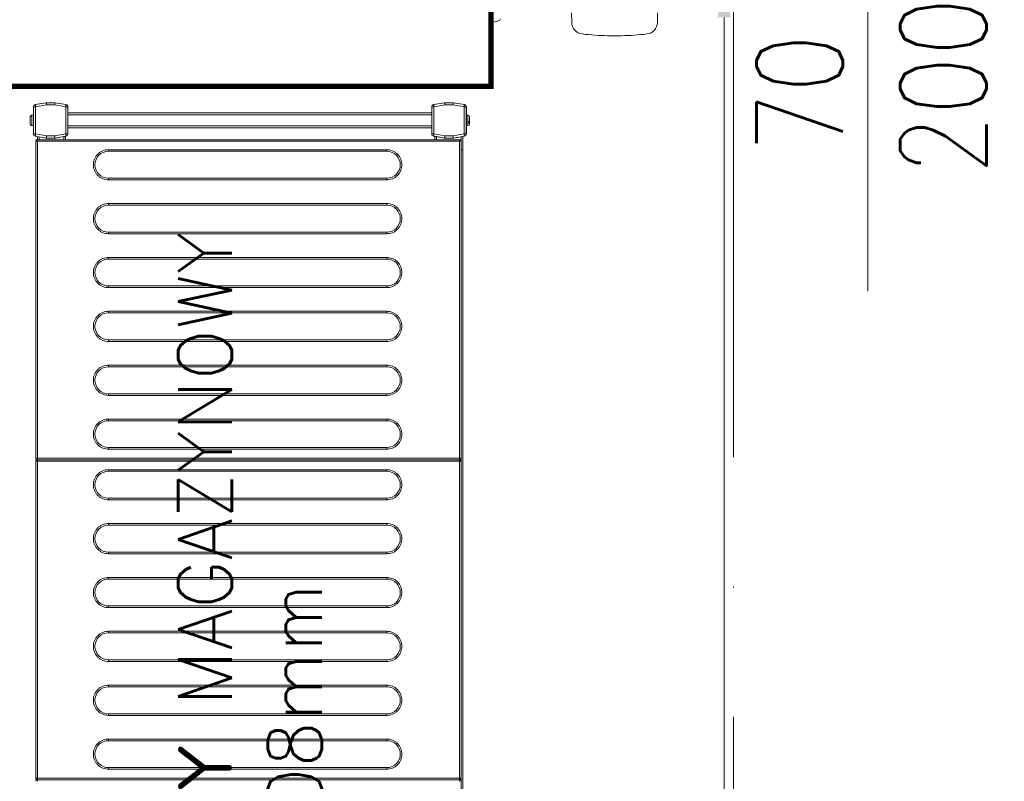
# Model space of a CAD drawing. Header units: millimetres. Extents: x -2074 to 12588, y -3630 to 101167.
# Tile 206 of 256: x 5383 to 5475, y -1517 to -1447. Entities that reach past the tile are written whole.
import ezdxf

# ---------------------------------------------------------------- set-up
doc = ezdxf.new("R2010")
doc.units = ezdxf.units.MM
doc.linetypes.add('ACAD_ISO10W100', pattern=[18, 12, -3, 0, -3])
doc.layers.add('SelinAr_BUD_osie', color=8, linetype='ACAD_ISO10W100', lineweight=18)
doc.layers.add('SelinAr_WYP_komory', color=8, linetype='Continuous', lineweight=18)
doc.styles.add('Arch-Dim', font='romans.shx', dxfattribs={"width": 0.75})
doc.styles.add('Incold_std', font='romans.shx', dxfattribs={"width": 0.8})
doc.styles.add('RomanS', font='romans.shx')
doc.dimstyles.new('Standard 50', dxfattribs={"dimscale": 20, "dimtxt": 0.18, "dimasz": 0.18, "dimexe": 0.18, "dimexo": 0.0625, "dimgap": 0.09, "dimtad": 1, "dimdec": 1, "dimzin": 0, "dimdsep": 46, "dimtxsty": 'Arch-Dim', "dimcen": 0.09, "dimclrd": 2, "dimclre": 2, "dimclrt": 1, "dimadec": 0, "dimazin": 0, "dimtfac": 1, "dimtdec": 1, "dimtofl": 0, "dimtmove": 0, "dimatfit": 3, "dimfxl": 0, "dimtolj": 1, "dimtzin": 0, "dimarcsym": 0})

# ---------------------------------------------------------------- blocks, each defined once
blk = doc.blocks.new('*D426')
at = {"color": 2, "lineweight": -2}
for p, q in [((41.25, 200), (80.249, 200)), ((76.649, 196.4), (76.649, 3.6)), ((41.25, 0), (80.249, 0))]:
    blk.add_line(p, q, dxfattribs=at)
at = {"color": 2}
for points in [[(76.049, 196.4), (77.249, 196.4), (76.649, 200)], [(76.049, 3.6), (77.249, 3.6), (76.649, 0)]]:
    blk.add_solid(points, dxfattribs=at)
at = {"layer": 'Defpoints', "color": 0}
for p in [(40, 200), (40, 0), (76.649, 0)]:
    blk.add_point(p, dxfattribs=at)
at = {"color": 1, "insert": (73.049, 100), "char_height": 3.6, "attachment_point": 5, "rotation": 90, "style": 'Arch-Dim'}
blk.add_mtext('\\A1;200.0', dxfattribs=at)
blk = doc.blocks.new('*U447')
at = {"lineweight": 15}
for p, q in [((72.833, -0.665), (72.683, -0.665)), ((72.833, -0.665), (72.833, -39.865)), ((72.983, -0.665), (72.833, -0.665)), ((102.383, -0.515), (72.983, -0.515)), ((72.983, -0.515), (72.983, -0.518)), ((72.983, -0.518), (72.983, -0.665)), ((102.383, -0.665), (72.983, -0.665)), ((72.983, -0.665), (72.983, -39.865)), ((102.383, -0.518), (102.383, -0.515)), ((102.383, -0.665), (102.383, -0.518)), ((102.533, -0.665), (102.383, -0.665)), ((102.383, -39.865), (102.383, -0.665)), ((102.533, -39.865), (102.533, -0.665)), ((102.683, -0.665), (102.533, -0.665)), ((102.683, -0.515), (102.683, -0.518)), ((132.083, -0.515), (102.683, -0.515)), ((102.683, -0.518), (102.683, -0.665)), ((132.083, -0.665), (102.683, -0.665)), ((102.683, -0.665), (102.683, -39.865)), ((132.083, -0.518), (132.083, -0.515)), ((132.083, -0.665), (132.083, -0.518)), ((132.233, -0.665), (132.083, -0.665)), ((132.083, -39.865), (132.083, -0.665)), ((132.233, -39.865), (132.233, -0.665)), ((132.233, -0.675), (132.529, -0.675)), ((132.233, -0.825), (132.502, -0.825)), ((132.566, -0.465), (132.386, -1.483)), ((132.763, -0.5), (132.583, -1.517)), ((132.763, -0.3), (132.763, -0.5)), ((135.287, -0.3), (132.763, -0.3)), ((135.287, -0.5), (132.763, -0.5)), ((133.55, -0.15), (133.55, -0.3)), ((134.5, -0.15), (133.55, -0.15)), ((133.557, -0.12), (133.553, -0.12)), ((134.497, -0.12), (134.493, -0.12)), ((134.5, -0.3), (134.5, -0.15)), ((135.287, -0.5), (135.287, -0.3)), ((135.466, -1.517), (135.287, -0.5)), ((135.663, -1.483), (135.484, -0.465)), ((135.484, -0.465), (135.666, -1.5)), ((132.383, -1.5), (132.386, -1.483)), ((132.383, -1.517), (132.383, -1.5)), ((132.583, -1.517), (132.383, -1.517)), ((132.383, -1.517), (132.383, -2.3)), ((132.583, -1.517), (132.583, -2.283)), ((135.466, -2.283), (135.466, -1.517)), ((135.666, -1.517), (135.466, -1.517)), ((135.666, -1.5), (135.666, -2.3)), ((135.666, -2.3), (135.666, -1.517)), ((132.383, -2.375), (132.383, -2.3)), ((132.383, -2.3), (132.566, -3.335)), ((132.515, -3.125), (132.383, -2.375)), ((132.583, -2.283), (132.763, -3.3)), ((135.287, -3.3), (135.466, -2.283)), ((135.484, -3.335), (135.666, -2.3)), ((135.666, -2.3), (135.484, -3.335)), ((132.233, -3.125), (132.515, -3.125)), ((132.233, -3.275), (132.542, -3.275)), ((132.763, -3.3), (135.287, -3.3)), ((132.763, -3.3), (132.763, -3.5)), ((132.763, -3.5), (135.287, -3.5)), ((133.325, -37.291), (133.325, -3.5)), ((133.525, -37.291), (133.525, -3.5)), ((134.525, -37.291), (134.525, -3.5)), ((134.725, -37.291), (134.725, -3.5)), ((135.287, -3.5), (135.287, -3.3)), ((132.566, -37.457), (132.386, -38.474)), ((132.763, -37.291), (132.763, -37.491)), ((135.287, -37.291), (132.763, -37.291)), ((135.287, -37.491), (135.287, -37.291)), ((135.663, -38.474), (135.484, -37.457)), ((132.233, -37.575), (132.542, -37.575)), ((132.233, -37.725), (132.515, -37.725)), ((132.383, -38.475), (132.515, -37.725)), ((132.763, -37.491), (132.583, -38.509)), ((135.287, -37.491), (132.763, -37.491)), ((135.466, -38.509), (135.287, -37.491)), ((132.383, -38.5), (132.383, -38.475)), ((132.383, -38.499), (132.383, -38.5)), ((132.383, -38.5), (132.383, -38.509)), ((132.383, -38.509), (132.383, -39.291)), ((132.583, -38.509), (132.383, -38.509)), ((132.383, -39.291), (132.566, -40.326)), ((132.383, -39.291), (132.383, -39.3)), ((132.383, -39.3), (132.566, -40.335)), ((132.583, -38.509), (132.583, -39.274)), ((132.583, -39.274), (132.763, -40.291)), ((135.287, -40.291), (135.466, -39.274)), ((135.466, -39.274), (135.466, -38.509)), ((135.666, -38.509), (135.466, -38.509)), ((135.484, -40.326), (135.666, -39.291)), ((135.484, -40.335), (135.666, -39.3)), ((135.666, -38.5), (135.666, -38.498)), ((135.666, -39.3), (135.666, -38.5)), ((135.666, -39.291), (135.666, -38.509)), ((131.283, -40.025), (4.383, -40.025)), ((131.283, -40.175), (4.383, -40.175)), ((72.683, -39.865), (72.833, -39.865)), ((72.833, -39.865), (72.983, -39.865)), ((72.983, -39.865), (102.383, -39.865)), ((72.983, -39.971), (72.983, -39.865)), ((72.983, -40.015), (72.983, -39.971)), ((72.983, -40.015), (102.383, -40.015)), ((102.383, -39.865), (102.383, -39.971)), ((102.383, -39.865), (102.533, -39.865)), ((102.383, -39.971), (102.383, -40.015)), ((102.533, -39.865), (102.683, -39.865)), ((102.683, -39.865), (132.083, -39.865)), ((102.683, -39.971), (102.683, -39.865)), ((102.683, -40.015), (102.683, -39.971)), ((102.683, -40.015), (132.083, -40.015)), ((131.283, -40.015), (131.283, -40.025)), ((131.283, -40.025), (131.283, -40.175)), ((131.283, -40.025), (132.511, -40.025)), ((131.283, -40.175), (132.537, -40.175)), ((132.083, -39.865), (132.083, -39.971)), ((132.083, -39.865), (132.233, -39.865)), ((132.083, -39.971), (132.083, -40.015)), ((132.763, -40.291), (135.287, -40.291)), ((132.763, -40.291), (132.763, -40.491)), ((132.763, -40.491), (135.287, -40.491)), ((132.763, -40.5), (135.287, -40.5)), ((133.55, -40.5), (133.55, -40.65)), ((133.55, -40.65), (134.5, -40.65)), ((133.791, -40.68), (133.901, -40.68)), ((133.941, -40.8), (133.847, -40.8)), ((134.5, -40.65), (134.5, -40.5)), ((135.287, -40.491), (135.287, -40.291))]:
    blk.add_line(p, q, dxfattribs=at)
at = {"color": 253, "lineweight": 15}
for p, q in [((73.803, -33.115), (73.803, -7.265)), ((73.803, -7.265), (73.953, -7.265)), ((73.953, -33.115), (73.953, -7.265)), ((76.453, -7.265), (76.453, -33.115)), ((76.453, -7.265), (76.603, -7.265)), ((76.603, -7.265), (76.603, -33.115)), ((78.803, -33.115), (78.803, -7.265)), ((78.803, -7.265), (78.953, -7.265)), ((78.953, -33.115), (78.953, -7.265)), ((81.453, -7.265), (81.453, -33.115)), ((81.453, -7.265), (81.603, -7.265)), ((81.603, -7.265), (81.603, -33.115)), ((83.803, -33.115), (83.803, -7.265)), ((83.803, -7.265), (83.953, -7.265)), ((83.953, -33.115), (83.953, -7.265)), ((86.453, -7.265), (86.453, -33.115)), ((86.453, -7.265), (86.603, -7.265)), ((86.603, -7.265), (86.603, -33.115)), ((88.803, -33.115), (88.803, -7.265)), ((88.803, -7.265), (88.953, -7.265)), ((88.953, -33.115), (88.953, -7.265)), ((91.453, -7.265), (91.453, -33.115)), ((91.453, -7.265), (91.603, -7.265)), ((91.603, -7.265), (91.603, -33.115)), ((93.803, -33.115), (93.803, -7.265)), ((93.803, -7.265), (93.953, -7.265)), ((93.953, -33.115), (93.953, -7.265)), ((96.453, -7.265), (96.453, -33.115)), ((96.453, -7.265), (96.603, -7.265)), ((96.603, -7.265), (96.603, -33.115)), ((98.803, -33.115), (98.803, -7.265)), ((98.803, -7.265), (98.953, -7.265)), ((98.953, -33.115), (98.953, -7.265)), ((101.453, -7.265), (101.453, -33.115)), ((101.453, -7.265), (101.603, -7.265)), ((101.603, -7.265), (101.603, -33.115)), ((103.503, -33.115), (103.503, -7.265)), ((103.503, -7.265), (103.653, -7.265)), ((103.653, -33.115), (103.653, -7.265)), ((106.153, -7.265), (106.153, -33.115)), ((106.153, -7.265), (106.303, -7.265)), ((106.303, -7.265), (106.303, -33.115)), ((108.503, -33.115), (108.503, -7.265)), ((108.503, -7.265), (108.653, -7.265)), ((108.653, -33.115), (108.653, -7.265)), ((111.153, -7.265), (111.153, -33.115)), ((111.153, -7.265), (111.303, -7.265)), ((111.303, -7.265), (111.303, -33.115)), ((113.503, -33.115), (113.503, -7.265)), ((113.503, -7.265), (113.653, -7.265)), ((113.653, -33.115), (113.653, -7.265)), ((116.153, -7.265), (116.153, -33.115)), ((116.153, -7.265), (116.303, -7.265)), ((116.303, -7.265), (116.303, -33.115)), ((118.503, -33.115), (118.503, -7.265)), ((118.503, -7.265), (118.653, -7.265)), ((118.653, -33.115), (118.653, -7.265)), ((121.153, -7.265), (121.153, -33.115)), ((121.153, -7.265), (121.303, -7.265)), ((121.303, -7.265), (121.303, -33.115)), ((123.503, -33.115), (123.503, -7.265)), ((123.503, -7.265), (123.653, -7.265)), ((123.653, -33.115), (123.653, -7.265)), ((126.153, -7.265), (126.153, -33.115)), ((126.153, -7.265), (126.303, -7.265)), ((126.303, -7.265), (126.303, -33.115)), ((128.503, -33.115), (128.503, -7.265)), ((128.503, -7.265), (128.653, -7.265)), ((128.653, -33.115), (128.653, -7.265)), ((131.153, -7.265), (131.153, -33.115)), ((131.153, -7.265), (131.303, -7.265)), ((131.303, -7.265), (131.303, -33.115)), ((73.803, -33.115), (73.953, -33.115)), ((76.603, -33.115), (76.453, -33.115)), ((78.803, -33.115), (78.953, -33.115)), ((81.603, -33.115), (81.453, -33.115)), ((83.803, -33.115), (83.953, -33.115)), ((86.603, -33.115), (86.453, -33.115)), ((88.803, -33.115), (88.953, -33.115)), ((91.603, -33.115), (91.453, -33.115)), ((93.803, -33.115), (93.953, -33.115)), ((96.603, -33.115), (96.453, -33.115)), ((98.803, -33.115), (98.953, -33.115)), ((101.603, -33.115), (101.453, -33.115)), ((103.503, -33.115), (103.653, -33.115)), ((106.303, -33.115), (106.153, -33.115)), ((108.503, -33.115), (108.653, -33.115)), ((111.303, -33.115), (111.153, -33.115)), ((113.503, -33.115), (113.653, -33.115)), ((116.303, -33.115), (116.153, -33.115)), ((118.503, -33.115), (118.653, -33.115)), ((121.303, -33.115), (121.153, -33.115)), ((123.503, -33.115), (123.653, -33.115)), ((126.303, -33.115), (126.153, -33.115)), ((128.503, -33.115), (128.653, -33.115)), ((131.303, -33.115), (131.153, -33.115))]:
    blk.add_line(p, q, dxfattribs=at)
at = {"lineweight": 15, "flags": 128}
for points in [[(132.763, -0.5), (132.724, -0.493), (132.687, -0.487), (132.653, -0.481), (132.623, -0.475), (132.599, -0.471), (132.581, -0.468), (132.569, -0.466), (132.566, -0.465)], [(135.484, -0.465), (135.48, -0.466), (135.469, -0.468), (135.451, -0.471), (135.426, -0.475), (135.396, -0.481), (135.362, -0.487), (135.325, -0.493), (135.287, -0.5)], [(132.386, -1.483), (132.39, -1.483), (132.401, -1.485), (132.419, -1.489), (132.444, -1.493), (132.474, -1.498), (132.508, -1.504), (132.545, -1.511), (132.583, -1.517)], [(135.466, -1.517), (135.505, -1.511), (135.542, -1.504), (135.576, -1.498), (135.606, -1.493), (135.63, -1.489), (135.648, -1.485), (135.66, -1.483), (135.663, -1.483)], [(132.583, -2.283), (132.544, -2.286), (132.507, -2.289), (132.472, -2.292), (132.442, -2.295), (132.417, -2.297), (132.398, -2.299), (132.387, -2.3), (132.383, -2.3)], [(135.666, -2.3), (135.663, -2.3), (135.654, -2.299), (135.64, -2.298), (135.62, -2.296), (135.595, -2.294), (135.566, -2.291), (135.535, -2.288), (135.501, -2.286), (135.466, -2.283)], [(132.542, -3.275), (132.541, -3.272), (132.54, -3.264), (132.537, -3.25), (132.534, -3.231), (132.53, -3.208), (132.526, -3.182), (132.521, -3.154), (132.515, -3.125)], [(132.566, -3.335), (132.569, -3.334), (132.581, -3.332), (132.599, -3.329), (132.623, -3.325), (132.653, -3.319), (132.687, -3.313), (132.724, -3.307), (132.763, -3.3)], [(135.287, -3.3), (135.325, -3.307), (135.362, -3.313), (135.396, -3.319), (135.426, -3.325), (135.451, -3.329), (135.469, -3.332), (135.48, -3.334), (135.484, -3.335)], [(132.763, -37.491), (132.724, -37.484), (132.687, -37.478), (132.653, -37.472), (132.623, -37.467), (132.599, -37.462), (132.581, -37.459), (132.569, -37.457), (132.566, -37.457)], [(135.484, -37.457), (135.48, -37.457), (135.469, -37.459), (135.451, -37.462), (135.426, -37.467), (135.396, -37.472), (135.362, -37.478), (135.325, -37.484), (135.287, -37.491)], [(132.515, -37.725), (132.521, -37.696), (132.526, -37.668), (132.53, -37.642), (132.534, -37.619), (132.537, -37.6), (132.54, -37.586), (132.541, -37.578), (132.542, -37.575)], [(132.583, -39.274), (132.544, -39.277), (132.507, -39.28), (132.472, -39.283), (132.442, -39.286), (132.417, -39.288), (132.398, -39.29), (132.387, -39.291), (132.383, -39.291)], [(132.386, -38.474), (132.39, -38.475), (132.401, -38.477), (132.419, -38.48), (132.444, -38.484), (132.474, -38.489), (132.508, -38.495), (132.545, -38.502), (132.583, -38.509)], [(135.466, -38.509), (135.505, -38.502), (135.542, -38.495), (135.576, -38.489), (135.606, -38.484), (135.63, -38.48), (135.648, -38.477), (135.66, -38.475), (135.663, -38.474)], [(135.666, -39.291), (135.663, -39.291), (135.654, -39.29), (135.64, -39.289), (135.62, -39.287), (135.595, -39.285), (135.566, -39.283), (135.535, -39.28), (135.501, -39.277), (135.466, -39.274)], [(132.566, -40.326), (132.569, -40.325), (132.581, -40.323), (132.599, -40.32), (132.623, -40.316), (132.653, -40.311), (132.687, -40.305), (132.724, -40.298), (132.763, -40.291)], [(135.287, -40.291), (135.325, -40.298), (135.362, -40.305), (135.396, -40.311), (135.426, -40.316), (135.451, -40.32), (135.469, -40.323), (135.48, -40.325), (135.484, -40.326)]]:
    blk.add_lwpolyline(points, dxfattribs=at)
at = {"lineweight": 15}
for centre, radius, start, end in [((132.763, -0.5), 0.2, 90, 170), ((133.7, -0.15), 0.15, 168.46304, 180), ((134.35, -0.15), 0.15, 0, 11.53696), ((135.287, -0.5), 0.2, 10, 90), ((135.287, -0.5), 0.2, 10, 90), ((132.583, -1.517), 0.2, 170, 180), ((135.466, -1.517), 0.2, 0, 10), ((132.763, -3.3), 0.2, 190, 270), ((135.287, -3.3), 0.2, 270, 350), ((132.763, -37.491), 0.2, 90, 170), ((135.287, -37.491), 0.2, 10, 90), ((132.583, -38.509), 0.2, 170, 180), ((135.466, -38.509), 0.2, 0, 10), ((72.683, -39.865), 0.15, 270, 0), ((72.983, -39.865), 0.15, 180, 270), ((102.383, -39.865), 0.15, 270, 0), ((102.683, -39.865), 0.15, 180, 270), ((132.083, -39.865), 0.15, 270, 0), ((132.763, -40.291), 0.2, 190, 270), ((132.763, -40.3), 0.2, 190, 270), ((133.7, -40.65), 0.15, 180, 270), ((134.35, -40.65), 0.15, 270, 0), ((135.287, -40.291), 0.2, 270, 350), ((135.287, -40.3), 0.2, 270, 350)]:
    blk.add_arc(centre, radius, start, end, dxfattribs=at)
at = {"color": 253, "lineweight": 15}
for centre, start, end in [((75.203, -7.265), 0, 180), ((80.203, -7.265), 0, 180), ((85.203, -7.265), 0, 180), ((90.203, -7.265), 0, 180), ((95.203, -7.265), 0, 180), ((100.203, -7.265), 0, 180), ((104.903, -7.265), 0, 180), ((109.903, -7.265), 0, 180), ((114.903, -7.265), 0, 180), ((119.903, -7.265), 0, 180), ((124.903, -7.265), 0, 180), ((129.903, -7.265), 0, 180), ((75.203, -33.115), 180, 0), ((80.203, -33.115), 180, 0), ((85.203, -33.115), 180, 0), ((90.203, -33.115), 180, 0), ((95.203, -33.115), 180, 0), ((100.203, -33.115), 180, 0), ((104.903, -33.115), 180, 0), ((109.903, -33.115), 180, 0), ((114.903, -33.115), 180, 0), ((119.903, -33.115), 180, 0), ((124.903, -33.115), 180, 0), ((129.903, -33.115), 180, 0)]:
    blk.add_arc(centre, 1.25, start, end, dxfattribs=at)
at = {"lineweight": 15}
for points, knots in [([(133.705, 0), (133.688, -0.002), (133.654, -0.005), (133.608, -0.031), (133.572, -0.07), (133.562, -0.103), (133.557, -0.12)], [0, 0, 0, 0, 0.250223, 0.50055, 0.748156, 1, 1, 1, 1]), ([(134.344, 0), (134.334, 0), (134.313, 0), (134.236, 0), (134.136, 0), (134.025, 0), (133.913, 0), (133.813, 0), (133.737, 0), (133.716, 0), (133.705, 0)], [0, 0, 0, 0, 0.1211745, 0.2500031, 0.378819, 0.5000066, 0.621181, 0.7499969, 0.8788255, 1, 1, 1, 1]), ([(134.493, -0.12), (134.488, -0.104), (134.478, -0.072), (134.444, -0.033), (134.398, -0.006), (134.363, -0.002), (134.344, 0)], [0, 0, 0, 0, 0.243658, 0.487269, 0.73199, 1, 1, 1, 1]), ([(72.833, -0.667), (72.831, -0.648), (72.828, -0.61), (72.8, -0.57), (72.77, -0.545), (72.743, -0.53), (72.714, -0.521), (72.693, -0.519), (72.683, -0.518)], [0, 0, 0, 0, 0.238266, 0.485414, 0.61202, 0.739978, 0.869219, 1, 1, 1, 1]), ([(72.983, -0.518), (72.973, -0.519), (72.953, -0.521), (72.923, -0.53), (72.897, -0.545), (72.866, -0.57), (72.839, -0.61), (72.835, -0.648), (72.833, -0.667)], [0, 0, 0, 0, 0.130781, 0.260022, 0.38798, 0.514586, 0.761734, 1, 1, 1, 1]), ([(102.533, -0.667), (102.531, -0.648), (102.528, -0.61), (102.5, -0.57), (102.47, -0.545), (102.443, -0.53), (102.414, -0.521), (102.393, -0.519), (102.383, -0.518)], [0, 0, 0, 0, 0.238259, 0.485419, 0.612024, 0.73998, 0.86922, 1, 1, 1, 1]), ([(102.683, -0.518), (102.673, -0.519), (102.653, -0.521), (102.623, -0.53), (102.597, -0.545), (102.567, -0.57), (102.539, -0.61), (102.535, -0.648), (102.533, -0.667)], [0, 0, 0, 0, 0.130782, 0.260025, 0.387961, 0.514568, 0.761732, 1, 1, 1, 1]), ([(132.233, -0.667), (132.231, -0.648), (132.228, -0.61), (132.2, -0.57), (132.17, -0.545), (132.143, -0.53), (132.114, -0.521), (132.093, -0.519), (132.083, -0.518)], [0, 0, 0, 0, 0.238265, 0.485413, 0.612019, 0.739954, 0.86922, 1, 1, 1, 1]), ([(133.745, -40.8), (133.752, -40.8), (133.774, -40.8), (133.817, -40.8), (133.847, -40.8)], [0, 0, 0, 0, 0.311906, 1, 1, 1, 1]), ([(133.847, -40.8), (133.841, -40.798), (133.828, -40.795), (133.81, -40.769), (133.797, -40.73), (133.793, -40.697), (133.791, -40.68)], [0, 0, 0, 0, 0.25022, 0.500539, 0.748158, 1, 1, 1, 1]), ([(133.901, -40.68), (133.903, -40.696), (133.907, -40.728), (133.92, -40.767), (133.938, -40.794), (133.951, -40.798), (133.958, -40.8)], [0, 0, 0, 0, 0.243636, 0.487267, 0.731983, 1, 1, 1, 1]), ([(133.958, -40.8), (133.995, -40.8), (134.07, -40.8), (134.18, -40.8), (134.272, -40.8), (134.329, -40.8), (134.354, -40.8), (134.348, -40.8), (134.347, -40.8)], [0, 0, 0, 0, 0.188938, 0.389806, 0.590685, 0.77963, 0.968581, 1, 1, 1, 1])]:
    blk.add_open_spline(points, degree=3, knots=knots, dxfattribs=at)
at = {"color": 253, "lineweight": 15}
for points, knots in [([(73.803, -7.265), (73.808, -7.18), (73.817, -7.004), (73.895, -6.743), (74.024, -6.492), (74.206, -6.268), (74.43, -6.086), (74.681, -5.956), (74.942, -5.881), (75.203, -5.857), (75.464, -5.881), (75.725, -5.956), (75.976, -6.086), (76.2, -6.268), (76.382, -6.492), (76.511, -6.743), (76.589, -7.004), (76.599, -7.18), (76.603, -7.265)], [0, 0, 0, 0, 0.058258, 0.120006, 0.184321, 0.25, 0.31568, 0.379995, 0.441741, 0.5, 0.558259, 0.620005, 0.68432, 0.75, 0.815679, 0.879994, 0.941742, 1, 1, 1, 1]), ([(78.803, -7.265), (78.808, -7.18), (78.817, -7.004), (78.895, -6.743), (79.024, -6.492), (79.206, -6.268), (79.43, -6.086), (79.681, -5.956), (79.942, -5.881), (80.203, -5.857), (80.464, -5.881), (80.725, -5.956), (80.976, -6.086), (81.2, -6.268), (81.382, -6.492), (81.511, -6.743), (81.589, -7.004), (81.599, -7.18), (81.603, -7.265)], [0, 0, 0, 0, 0.058258, 0.120006, 0.18432, 0.25, 0.31568, 0.379994, 0.441742, 0.5, 0.558257, 0.620005, 0.68432, 0.75, 0.81568, 0.879994, 0.941742, 1, 1, 1, 1]), ([(83.803, -7.265), (83.808, -7.18), (83.817, -7.004), (83.895, -6.743), (84.024, -6.492), (84.206, -6.268), (84.43, -6.086), (84.681, -5.956), (84.942, -5.881), (85.203, -5.857), (85.464, -5.881), (85.725, -5.956), (85.976, -6.086), (86.2, -6.268), (86.382, -6.492), (86.511, -6.743), (86.589, -7.004), (86.599, -7.18), (86.603, -7.265)], [0, 0, 0, 0, 0.058258, 0.120006, 0.18432, 0.25, 0.315679, 0.379994, 0.441742, 0.500001, 0.558258, 0.620006, 0.68432, 0.75, 0.81568, 0.879994, 0.941742, 1, 1, 1, 1]), ([(88.803, -7.265), (88.808, -7.18), (88.817, -7.004), (88.895, -6.743), (89.024, -6.492), (89.206, -6.268), (89.43, -6.086), (89.681, -5.956), (89.942, -5.881), (90.203, -5.857), (90.464, -5.881), (90.725, -5.956), (90.976, -6.086), (91.2, -6.268), (91.382, -6.492), (91.511, -6.743), (91.589, -7.004), (91.599, -7.18), (91.603, -7.265)], [0, 0, 0, 0, 0.058258, 0.120006, 0.18432, 0.25, 0.31568, 0.379994, 0.441742, 0.499999, 0.558258, 0.620006, 0.684321, 0.75, 0.81568, 0.879994, 0.941742, 1, 1, 1, 1]), ([(93.803, -7.265), (93.808, -7.18), (93.817, -7.004), (93.895, -6.743), (94.024, -6.492), (94.206, -6.268), (94.43, -6.086), (94.681, -5.956), (94.942, -5.881), (95.203, -5.857), (95.464, -5.881), (95.725, -5.956), (95.976, -6.086), (96.2, -6.268), (96.382, -6.492), (96.511, -6.743), (96.589, -7.004), (96.599, -7.18), (96.603, -7.265)], [0, 0, 0, 0, 0.058258, 0.120006, 0.18432, 0.25, 0.31568, 0.379995, 0.441743, 0.5, 0.558258, 0.620006, 0.68432, 0.75, 0.81568, 0.879994, 0.941742, 1, 1, 1, 1]), ([(98.803, -7.265), (98.808, -7.18), (98.817, -7.004), (98.895, -6.743), (99.024, -6.492), (99.206, -6.268), (99.43, -6.086), (99.681, -5.956), (99.942, -5.881), (100.203, -5.857), (100.464, -5.881), (100.725, -5.956), (100.976, -6.086), (101.2, -6.268), (101.382, -6.492), (101.511, -6.743), (101.589, -7.004), (101.599, -7.18), (101.603, -7.265)], [0, 0, 0, 0, 0.058258, 0.120006, 0.184321, 0.25, 0.31568, 0.379995, 0.441741, 0.5, 0.558259, 0.620005, 0.68432, 0.75, 0.815679, 0.879994, 0.941742, 1, 1, 1, 1]), ([(103.503, -7.265), (103.508, -7.18), (103.517, -7.004), (103.595, -6.743), (103.724, -6.492), (103.906, -6.268), (104.13, -6.086), (104.381, -5.956), (104.642, -5.881), (104.903, -5.857), (105.164, -5.881), (105.425, -5.956), (105.676, -6.086), (105.9, -6.268), (106.082, -6.492), (106.211, -6.743), (106.289, -7.004), (106.299, -7.18), (106.303, -7.265)], [0, 0, 0, 0, 0.058258, 0.120006, 0.18432, 0.25, 0.31568, 0.379995, 0.441741, 0.5, 0.558258, 0.620006, 0.68432, 0.75, 0.81568, 0.879994, 0.941742, 1, 1, 1, 1]), ([(108.503, -7.265), (108.508, -7.18), (108.517, -7.004), (108.595, -6.743), (108.724, -6.492), (108.906, -6.268), (109.13, -6.086), (109.381, -5.956), (109.642, -5.881), (109.903, -5.857), (110.164, -5.881), (110.425, -5.956), (110.676, -6.086), (110.9, -6.268), (111.082, -6.492), (111.211, -6.743), (111.289, -7.004), (111.299, -7.18), (111.303, -7.265)], [0, 0, 0, 0, 0.058258, 0.120006, 0.184321, 0.25, 0.31568, 0.379994, 0.441742, 0.5, 0.558259, 0.620005, 0.68432, 0.75, 0.815679, 0.879994, 0.941742, 1, 1, 1, 1]), ([(113.503, -7.265), (113.508, -7.18), (113.517, -7.004), (113.595, -6.743), (113.724, -6.492), (113.906, -6.268), (114.13, -6.086), (114.381, -5.956), (114.642, -5.881), (114.903, -5.857), (115.164, -5.881), (115.425, -5.956), (115.676, -6.086), (115.9, -6.268), (116.082, -6.492), (116.211, -6.743), (116.289, -7.004), (116.299, -7.18), (116.303, -7.265)], [0, 0, 0, 0, 0.058258, 0.120006, 0.18432, 0.249999, 0.31568, 0.379994, 0.441743, 0.499999, 0.558258, 0.620007, 0.68432, 0.749999, 0.815681, 0.879994, 0.941742, 1, 1, 1, 1]), ([(118.503, -7.265), (118.508, -7.18), (118.517, -7.004), (118.595, -6.743), (118.724, -6.492), (118.906, -6.268), (119.13, -6.086), (119.381, -5.956), (119.642, -5.881), (119.903, -5.857), (120.164, -5.881), (120.425, -5.956), (120.676, -6.086), (120.9, -6.268), (121.082, -6.492), (121.211, -6.743), (121.289, -7.004), (121.299, -7.18), (121.303, -7.265)], [0, 0, 0, 0, 0.058258, 0.120006, 0.184321, 0.25, 0.315679, 0.379995, 0.441742, 0.5, 0.558259, 0.620005, 0.684319, 0.75, 0.81568, 0.879994, 0.941742, 1, 1, 1, 1]), ([(123.503, -7.265), (123.508, -7.18), (123.517, -7.004), (123.595, -6.743), (123.724, -6.492), (123.906, -6.268), (124.13, -6.086), (124.381, -5.956), (124.642, -5.881), (124.903, -5.857), (125.164, -5.881), (125.425, -5.956), (125.676, -6.086), (125.9, -6.268), (126.082, -6.492), (126.211, -6.743), (126.289, -7.004), (126.299, -7.18), (126.303, -7.265)], [0, 0, 0, 0, 0.058258, 0.120006, 0.18432, 0.25, 0.315681, 0.379995, 0.441741, 0.5, 0.558258, 0.620005, 0.684321, 0.75, 0.815679, 0.879994, 0.941742, 1, 1, 1, 1]), ([(128.503, -7.265), (128.508, -7.18), (128.517, -7.004), (128.595, -6.743), (128.724, -6.492), (128.906, -6.268), (129.13, -6.086), (129.381, -5.956), (129.642, -5.881), (129.903, -5.857), (130.164, -5.881), (130.425, -5.956), (130.676, -6.086), (130.9, -6.268), (131.082, -6.492), (131.211, -6.743), (131.289, -7.004), (131.299, -7.18), (131.303, -7.265)], [0, 0, 0, 0, 0.058258, 0.120006, 0.18432, 0.250001, 0.31568, 0.379993, 0.441743, 0.500001, 0.558257, 0.620006, 0.68432, 0.750001, 0.81568, 0.879994, 0.941742, 1, 1, 1, 1]), ([(76.603, -33.115), (76.599, -33.2), (76.589, -33.376), (76.511, -33.637), (76.382, -33.888), (76.2, -34.112), (75.976, -34.294), (75.725, -34.424), (75.464, -34.499), (75.203, -34.523), (74.942, -34.499), (74.681, -34.424), (74.43, -34.294), (74.206, -34.112), (74.024, -33.888), (73.895, -33.637), (73.817, -33.376), (73.808, -33.2), (73.803, -33.115)], [0, 0, 0, 0, 0.058258, 0.120005, 0.184321, 0.25, 0.31568, 0.379995, 0.441742, 0.5, 0.558258, 0.620005, 0.68432, 0.75, 0.815679, 0.879995, 0.941742, 1, 1, 1, 1]), ([(81.603, -33.115), (81.599, -33.2), (81.589, -33.376), (81.511, -33.637), (81.382, -33.888), (81.2, -34.112), (80.976, -34.294), (80.725, -34.424), (80.464, -34.499), (80.203, -34.523), (79.942, -34.499), (79.681, -34.424), (79.43, -34.294), (79.206, -34.112), (79.024, -33.888), (78.895, -33.637), (78.817, -33.376), (78.808, -33.2), (78.803, -33.115)], [0, 0, 0, 0, 0.058258, 0.120006, 0.18432, 0.25, 0.31568, 0.379995, 0.441743, 0.5, 0.558258, 0.620006, 0.68432, 0.75, 0.81568, 0.879995, 0.941742, 1, 1, 1, 1]), ([(86.603, -33.115), (86.599, -33.2), (86.589, -33.376), (86.511, -33.637), (86.382, -33.888), (86.2, -34.112), (85.976, -34.294), (85.725, -34.424), (85.464, -34.499), (85.203, -34.523), (84.942, -34.499), (84.681, -34.424), (84.43, -34.294), (84.206, -34.112), (84.024, -33.888), (83.895, -33.637), (83.817, -33.376), (83.808, -33.2), (83.803, -33.115)], [0, 0, 0, 0, 0.058258, 0.120006, 0.18432, 0.25, 0.315679, 0.379994, 0.441742, 0.499999, 0.558258, 0.620006, 0.684321, 0.75, 0.81568, 0.879995, 0.941742, 1, 1, 1, 1]), ([(91.603, -33.115), (91.599, -33.2), (91.589, -33.376), (91.511, -33.637), (91.382, -33.888), (91.2, -34.112), (90.976, -34.294), (90.725, -34.424), (90.464, -34.499), (90.203, -34.523), (89.942, -34.499), (89.681, -34.424), (89.43, -34.294), (89.206, -34.112), (89.024, -33.888), (88.895, -33.637), (88.817, -33.376), (88.808, -33.2), (88.803, -33.115)], [0, 0, 0, 0, 0.058258, 0.120005, 0.18432, 0.25, 0.315679, 0.379994, 0.441742, 0.500001, 0.558258, 0.620006, 0.684321, 0.75, 0.81568, 0.879994, 0.941742, 1, 1, 1, 1]), ([(96.603, -33.115), (96.599, -33.2), (96.589, -33.376), (96.511, -33.637), (96.382, -33.888), (96.2, -34.112), (95.976, -34.294), (95.725, -34.424), (95.464, -34.499), (95.203, -34.523), (94.942, -34.499), (94.681, -34.424), (94.43, -34.294), (94.206, -34.112), (94.024, -33.888), (93.895, -33.637), (93.817, -33.376), (93.808, -33.2), (93.803, -33.115)], [0, 0, 0, 0, 0.058258, 0.120005, 0.18432, 0.25, 0.31568, 0.379994, 0.441742, 0.5, 0.558257, 0.620005, 0.68432, 0.75, 0.81568, 0.879994, 0.941742, 1, 1, 1, 1]), ([(101.603, -33.115), (101.599, -33.2), (101.589, -33.376), (101.511, -33.637), (101.382, -33.888), (101.2, -34.112), (100.976, -34.294), (100.725, -34.424), (100.464, -34.499), (100.203, -34.523), (99.942, -34.499), (99.681, -34.424), (99.43, -34.294), (99.206, -34.112), (99.024, -33.888), (98.895, -33.637), (98.817, -33.376), (98.808, -33.2), (98.803, -33.115)], [0, 0, 0, 0, 0.058258, 0.120005, 0.184321, 0.25, 0.31568, 0.379995, 0.441742, 0.5, 0.558258, 0.620005, 0.68432, 0.75, 0.815679, 0.879995, 0.941742, 1, 1, 1, 1]), ([(106.303, -33.115), (106.299, -33.2), (106.289, -33.376), (106.211, -33.637), (106.082, -33.888), (105.9, -34.112), (105.676, -34.294), (105.425, -34.424), (105.164, -34.499), (104.903, -34.523), (104.642, -34.499), (104.381, -34.424), (104.13, -34.294), (103.906, -34.112), (103.724, -33.888), (103.595, -33.637), (103.517, -33.376), (103.508, -33.2), (103.503, -33.115)], [0, 0, 0, 0, 0.058258, 0.120005, 0.18432, 0.25, 0.31568, 0.379994, 0.441742, 0.5, 0.558259, 0.620005, 0.68432, 0.75, 0.81568, 0.879994, 0.941742, 1, 1, 1, 1]), ([(111.303, -33.115), (111.299, -33.2), (111.289, -33.376), (111.211, -33.637), (111.082, -33.888), (110.9, -34.112), (110.676, -34.294), (110.425, -34.424), (110.164, -34.499), (109.903, -34.523), (109.642, -34.499), (109.381, -34.424), (109.13, -34.294), (108.906, -34.112), (108.724, -33.888), (108.595, -33.637), (108.517, -33.376), (108.508, -33.2), (108.503, -33.115)], [0, 0, 0, 0, 0.058258, 0.120005, 0.184321, 0.25, 0.31568, 0.379995, 0.441741, 0.5, 0.558258, 0.620006, 0.68432, 0.75, 0.815679, 0.879995, 0.941742, 1, 1, 1, 1]), ([(116.303, -33.115), (116.299, -33.2), (116.289, -33.376), (116.211, -33.637), (116.082, -33.888), (115.9, -34.112), (115.676, -34.294), (115.425, -34.424), (115.164, -34.499), (114.903, -34.523), (114.642, -34.499), (114.381, -34.424), (114.13, -34.294), (113.906, -34.112), (113.724, -33.888), (113.595, -33.637), (113.517, -33.376), (113.508, -33.2), (113.503, -33.115)], [0, 0, 0, 0, 0.058258, 0.1200056, 0.1843196, 0.2500006, 0.3156793, 0.3799932, 0.4417424, 0.5000009, 0.5582567, 0.6200059, 0.6843198, 0.7500006, 0.8156799, 0.8799939, 0.9417422, 1, 1, 1, 1]), ([(121.303, -33.115), (121.299, -33.2), (121.289, -33.376), (121.211, -33.637), (121.082, -33.888), (120.9, -34.112), (120.676, -34.294), (120.425, -34.424), (120.164, -34.499), (119.903, -34.523), (119.642, -34.499), (119.381, -34.424), (119.13, -34.294), (118.906, -34.112), (118.724, -33.888), (118.595, -33.637), (118.517, -33.376), (118.508, -33.2), (118.503, -33.115)], [0, 0, 0, 0, 0.058258, 0.120005, 0.184321, 0.25, 0.315681, 0.379995, 0.441741, 0.5, 0.558258, 0.620005, 0.684321, 0.75, 0.815679, 0.879994, 0.941742, 1, 1, 1, 1]), ([(126.303, -33.115), (126.299, -33.2), (126.289, -33.376), (126.211, -33.637), (126.082, -33.888), (125.9, -34.112), (125.676, -34.294), (125.425, -34.424), (125.164, -34.499), (124.903, -34.523), (124.642, -34.499), (124.381, -34.424), (124.13, -34.294), (123.906, -34.112), (123.724, -33.888), (123.595, -33.637), (123.517, -33.376), (123.508, -33.2), (123.503, -33.115)], [0, 0, 0, 0, 0.058258, 0.120006, 0.184321, 0.25, 0.315679, 0.379995, 0.441742, 0.5, 0.558259, 0.620005, 0.684319, 0.75, 0.815679, 0.879995, 0.941742, 1, 1, 1, 1]), ([(131.303, -33.115), (131.299, -33.2), (131.289, -33.376), (131.211, -33.637), (131.082, -33.888), (130.9, -34.112), (130.676, -34.294), (130.425, -34.424), (130.164, -34.499), (129.903, -34.523), (129.642, -34.499), (129.381, -34.424), (129.13, -34.294), (128.906, -34.112), (128.724, -33.888), (128.595, -33.637), (128.517, -33.376), (128.508, -33.2), (128.503, -33.115)], [0, 0, 0, 0, 0.058258, 0.120006, 0.18432, 0.249999, 0.31568, 0.379994, 0.441743, 0.499999, 0.558257, 0.620007, 0.684321, 0.749999, 0.81568, 0.879994, 0.941742, 1, 1, 1, 1])]:
    blk.add_open_spline(points, degree=3, knots=knots, dxfattribs=at)
at = {"insert": (67.85, -20.4), "char_height": 5, "width": 135.7, "attachment_point": 5, "style": 'RomanS'}
blk.add_mtext('REGAŁ CHŁODNICZY MAGAZYNOWY\\P1357x408mm', dxfattribs=at)
blk = doc.blocks.new('*U432')
for p, q in [((35, 24), (35, -24)), ((0.678, 1.08), (0, 0.899)), ((7.487, 0.941), (7.471, 1.824)), ((15.469, 1.824), (15.453, 0.941)), ((10.825, -0.294), (12.115, -0.294))]:
    blk.add_line(p, q)
blk.add_lwpolyline([(0, 5), (0, -5)])
for centre, radius, start, end in [((0.6, 1.37), 0.3, 285, 339.90257), ((8.587, 0.961), 1.1, 181, 263.57059), ((14.353, 0.961), 1.1, 276.42941, 359), ((11.47, 26.549), 26.85, 263.57059, 268.62246), ((11.47, 26.549), 26.85, 271.37754, 276.42941)]:
    blk.add_arc(centre, radius, start, end)
at = {"insert": (24.663, -24), "char_height": 8, "width": 48, "attachment_point": 1, "rotation": 90, "style": 'Incold_std'}
blk.add_mtext('{\\W2.35238; }70\\P{\\W1.971428; }200', dxfattribs=at)
blk = doc.blocks.new('*U389')
at = {"ltscale": 4}
blk.add_line((0, 50), (0, -1730), dxfattribs=at)
blk = doc.blocks.new('*U425')
at = {"const_width": 0.5}
blk.add_lwpolyline([(125, 190), (125, 200), (180, 200), (180, 0), (0, 0), (0, 200), (55, 200), (55, 190), (10, 190), (10, 10), (170, 10), (170, 190)], close=True, dxfattribs=at)
dim = blk.add_linear_dim(base=(76.649, 0), p1=(40, 200), p2=(40, 0), angle=90, dimstyle='Standard 50', override={"dimfxl": 50, "dimfxlon": 1})
dim.commit()
dim.dimension.update_dxf_attribs({"geometry": '*D426', "text_midpoint": (73.049, 100)})
blk = doc.blocks.new('ewerwerwerwe')
at = {"layer": 'SelinAr_BUD_osie'}
blk.add_blockref('*U389', (2449.657, 2159.741), dxfattribs=at)
at = {"layer": 'SelinAr_WYP_komory'}
for name, p in [('*U432', (2427.157, 1552.241)), ('*U425', (2372.157, 1357.241))]:
    blk.add_blockref(name, p, dxfattribs=at)
at = {"layer": 'SelinAr_WYP_komory', "linetype": 'Continuous', "lineweight": 25, "rotation": 90}
blk.add_blockref('*U447', (2384.362, 1410.068), dxfattribs=at)

msp = doc.modelspace()

# ---------------------------------------------------------------- block references
msp.add_blockref('ewerwerwerwe', (3000, -3000))

doc.saveas('drawing.dxf')
